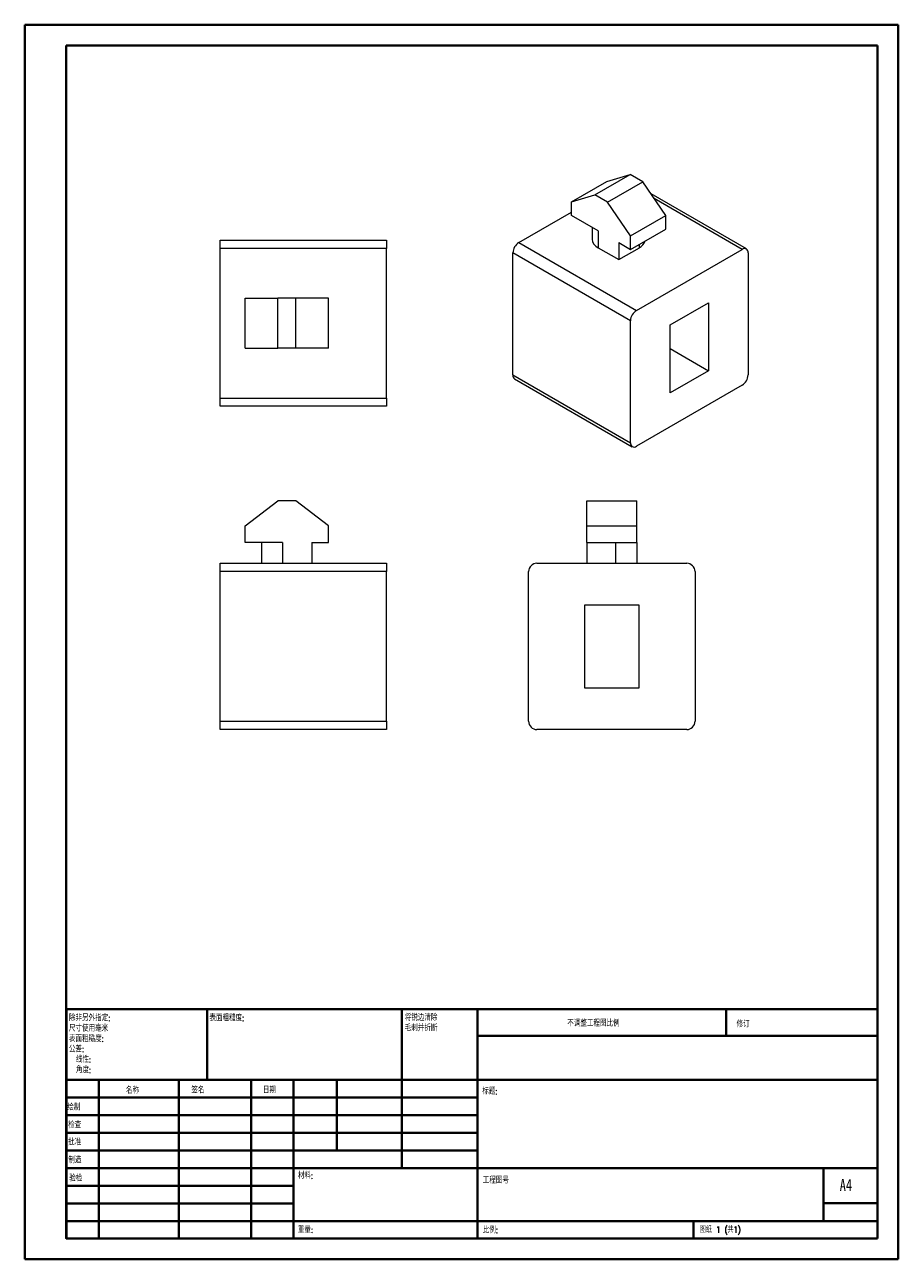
# Model space of a CAD drawing. Header units: millimetres. Extents: x 0 to 210, y 0 to 297.
import ezdxf

# ---------------------------------------------------------------- set-up
doc = ezdxf.new("R2010")
doc.units = ezdxf.units.MM
doc.styles.add('SLDTEXTSTYLE0', font='TXT', dxfattribs={"width": 0.75, "bigfont": 'bigfont'})
doc.styles.add('SLDTEXTSTYLE1', font='TXT', dxfattribs={"width": 0.75})
doc.styles.add('SLDTEXTSTYLE2', font='TXT', dxfattribs={"width": 0.694444, "bigfont": 'bigfont'})

# ---------------------------------------------------------------- blocks, each defined once
blk = doc.blocks.new('SW_NOTE_0')
at = {"color": 0, "linetype": 'Continuous', "lineweight": 0, "char_height": 1.5, "attachment_point": 1, "style": 'SLDTEXTSTYLE0'}
for s, insert in [('\\M+18FAB锐边\\M+190B4\\M+18F9C', (0, 1.93)), ('\\M+196D1\\M+18E68\\M+19BF3\\M+190DC\\M+19266', (0, -0.57))]:
    blk.add_mtext(s, dxfattribs=dict(at, insert=insert))
blk = doc.blocks.new('SW_NOTE_1')
at = {"color": 0, "linetype": 'Continuous', "lineweight": 0, "char_height": 1.5, "attachment_point": 1, "style": 'SLDTEXTSTYLE0'}
for s, insert in [('\\M+18F9C\\M+194F1另\\M+18A4F\\M+18E77\\M+192E8:', (0, 1.93)), ('\\M+18EDA\\M+190A1\\M+18E67\\M+19770\\M+19F7C\\M+195C4', (0, -0.57)), ('\\M+1955C\\M+196CA\\M+19165糙\\M+19378:', (0, -3.07)), ('\\M+18CF6\\M+18DB7:', (0, -5.57)), ('线\\M+190AB:', (1.69, -8.07)), ('\\M+18A70\\M+19378:', (1.69, -10.57))]:
    blk.add_mtext(s, dxfattribs=dict(at, insert=insert))

msp = doc.modelspace()

# ---------------------------------------------------------------- linework, layer by layer
at = {"color": 7, "linetype": 'Continuous', "lineweight": 40}
for p, q in [((0.08, 0.21), (0.08, 297.21)), ((0.08, 297.21), (210.08, 297.21)), ((210.08, 0.21), (210.08, 297.21)), ((210.08, 292.21), (210.08, 297.21)), ((10.08, 292.21), (205.08, 292.21)), ((10.08, 5.21), (10.08, 292.21)), ((205.08, 5.21), (205.08, 292.21)), ((10.11, 60.37), (205.08, 60.37)), ((10.11, 60.37), (10.11, 5.12)), ((43.91, 43.37), (43.91, 60.37)), ((90.71, 60.37), (90.71, 22.12)), ((108.91, 60.37), (108.91, 5.12)), ((168.68, 54.09), (168.68, 60.46)), ((205.08, 54), (108.91, 54)), ((205.08, 43.37), (10.11, 43.37)), ((17.91, 43.37), (17.91, 5.12)), ((37.1, 43.37), (37.1, 5.12)), ((54.51, 43.37), (54.51, 5.12)), ((64.71, 5.12), (64.71, 43.37)), ((75.11, 26.37), (75.11, 43.37)), ((108.91, 39.12), (10.11, 39.12)), ((108.91, 34.87), (10.11, 34.87)), ((108.91, 30.62), (10.11, 30.62)), ((108.91, 26.37), (10.11, 26.37)), ((64.71, 22.12), (10.11, 22.12)), ((64.71, 22.12), (205.08, 22.12)), ((192.08, 9.46), (192.08, 22.21)), ((64.71, 17.87), (10.11, 17.87)), ((64.71, 13.62), (10.11, 13.62)), ((205.08, 13.71), (192.08, 13.71)), ((10.11, 9.37), (205.08, 9.37)), ((160.88, 5.21), (160.88, 9.46)), ((10.08, 5.21), (205.08, 5.21)), ((205.08, 5.21), (180.99, 5.21)), ((0.08, 0.21), (210.08, 0.21))]:
    msp.add_line(p, q, dxfattribs=at)
at = {"color": 7, "linetype": 'Continuous', "lineweight": 15}
for p, q in [((131.56, 254.59), (140.05, 259.49)), ((137.12, 256.28), (145.6, 261.18)), ((140.05, 259.49), (145.6, 261.18)), ((140.15, 254.53), (148.64, 259.43)), ((148.64, 259.43), (145.6, 261.18)), ((154.19, 251.32), (148.64, 259.43)), ((131.56, 254.59), (137.12, 256.28)), ((140.15, 254.53), (137.12, 256.28)), ((173.58, 243.26), (150.65, 256.49)), ((131.56, 251.32), (131.56, 254.59)), ((145.71, 246.43), (140.15, 254.53)), ((118.84, 244.79), (131.56, 252.14)), ((137.93, 247.65), (131.56, 251.32)), ((145.71, 246.43), (154.19, 251.32)), ((154.19, 248.06), (154.19, 251.32)), ((136.46, 248.5), (136.46, 245.61)), ((137.93, 247.65), (137.93, 243.57)), ((145.71, 243.16), (154.19, 248.06)), ((47.08, 245.41), (87.08, 245.41)), ((47.08, 243.41), (47.08, 245.41)), ((87.08, 245.41), (87.08, 243.41)), ((118.84, 244.79), (147.12, 228.46)), ((137.93, 243.57), (142.88, 240.71)), ((142.88, 244.79), (145.71, 243.16)), ((142.88, 244.79), (142.88, 240.71)), ((142.88, 240.71), (147.83, 243.57)), ((145.71, 243.16), (145.71, 246.43)), ((87.08, 243.41), (47.08, 243.41)), ((47.08, 207.41), (47.08, 243.41)), ((87.08, 207.41), (87.08, 243.41)), ((145.71, 226.01), (117.42, 242.34)), ((117.42, 212.95), (117.42, 242.34)), ((147.12, 228.46), (172.58, 243.16)), ((173.99, 242.34), (173.99, 212.95)), ((53.08, 219.41), (53.08, 231.41)), ((53.08, 231.41), (60.94, 231.41)), ((60.94, 219.41), (60.94, 231.41)), ((65.22, 231.41), (60.94, 231.41)), ((65.22, 219.41), (65.22, 231.41)), ((73.08, 231.41), (65.22, 231.41)), ((73.08, 219.41), (73.08, 231.41)), ((155.25, 224.99), (164.44, 230.3)), ((164.44, 230.3), (164.44, 213.97)), ((145.71, 196.62), (145.71, 226.01)), ((155.25, 208.66), (155.25, 224.99)), ((53.08, 219.41), (60.94, 219.41)), ((65.22, 219.41), (60.94, 219.41)), ((73.08, 219.41), (65.22, 219.41)), ((155.25, 219.28), (164.44, 213.97)), ((164.44, 213.97), (155.25, 208.66)), ((117.42, 212.95), (145.71, 196.62)), ((117.84, 212.03), (146.12, 195.7)), ((172.58, 210.5), (147.12, 195.8)), ((47.08, 207.41), (87.08, 207.41)), ((47.08, 205.41), (47.08, 207.41)), ((87.08, 205.41), (47.08, 205.41)), ((87.08, 207.41), (87.08, 205.41)), ((53.08, 176.64), (60.94, 182.64)), ((65.22, 182.64), (60.94, 182.64)), ((73.08, 176.64), (65.22, 182.64)), ((135.21, 182.64), (147.21, 182.64)), ((135.21, 176.64), (135.21, 182.64)), ((147.21, 176.64), (147.21, 182.64)), ((53.08, 172.64), (53.08, 176.64)), ((73.08, 172.64), (73.08, 176.64)), ((135.21, 176.64), (147.21, 176.64)), ((135.21, 172.64), (135.21, 176.64)), ((147.21, 172.64), (147.21, 176.64)), ((62.08, 172.64), (53.08, 172.64)), ((57.08, 167.64), (57.08, 172.64)), ((62.08, 172.64), (62.08, 167.64)), ((69.08, 172.64), (73.08, 172.64)), ((69.08, 172.64), (69.08, 167.64)), ((135.21, 172.64), (147.21, 172.64)), ((135.21, 172.64), (135.21, 167.64)), ((142.21, 167.64), (142.21, 172.64)), ((147.21, 172.64), (147.21, 167.64)), ((47.08, 167.64), (87.08, 167.64)), ((47.08, 165.64), (47.08, 167.64)), ((87.08, 167.64), (87.08, 165.64)), ((123.21, 167.64), (159.21, 167.64)), ((47.08, 129.64), (47.08, 165.64)), ((87.08, 165.64), (47.08, 165.64)), ((87.08, 129.64), (87.08, 165.64)), ((121.21, 129.64), (121.21, 165.64)), ((161.21, 165.64), (161.21, 129.64)), ((134.71, 157.64), (147.71, 157.64)), ((134.71, 137.64), (134.71, 157.64)), ((147.71, 157.64), (147.71, 137.64)), ((147.71, 137.64), (134.71, 137.64)), ((47.08, 129.64), (87.08, 129.64)), ((47.08, 127.64), (47.08, 129.64)), ((87.08, 129.64), (87.08, 127.64)), ((87.08, 127.64), (47.08, 127.64)), ((159.21, 127.64), (123.21, 127.64))]:
    msp.add_line(p, q, dxfattribs=at)
at = {"color": 8, "linetype": 'Continuous', "lineweight": 15}
for p, q in [((172.58, 243.16), (151.42, 255.37)), ((147.83, 243.57), (147.83, 244.38))]:
    msp.add_line(p, q, dxfattribs=at)
at = {"color": 7, "linetype": 'Continuous', "lineweight": 15}
for centre, radius, start, end in [((120.48, 242.21), 3.06, 122.4763, 177.5237), ((138.94, 245.84), 2.49, 185.3293, 245.9908), ((146.58, 246.08), 2.8, 296.444, 341.7822), ((173.12, 242.47), 0.877, 351.3147, 128.6746), ((148.76, 225.88), 3.06, 122.4764, 177.5236), ((118.42, 212.85), 1, 174.3376, 234.3502), ((170.93, 213.08), 3.06, 302.4764, 357.5236), ((146.57, 196.49), 0.877, 171.3147, 308.6746), ((123.21, 165.64), 2, 90, 180), ((159.21, 165.64), 2, 0, 90), ((123.21, 129.64), 2, 180, 270), ((159.21, 129.64), 2, 270, 0)]:
    msp.add_arc(centre, radius, start, end, dxfattribs=at)

# ---------------------------------------------------------------- block references
at = {"color": 7, "linetype": 'Continuous', "lineweight": 0}
for name, p in [('SW_NOTE_1', (10.7, 57.11)), ('SW_NOTE_0', (91.42, 57.19))]:
    msp.add_blockref(name, p, dxfattribs=at)

# ---------------------------------------------------------------- texts
at = {"color": 7, "linetype": 'Continuous', "lineweight": 0, "attachment_point": 1}
for s, insert, char_height, style in [('\\M+1955C\\M+196CA\\M+19165糙\\M+19378:', (44.48, 59.04), 1.5, 'SLDTEXTSTYLE0'), ('\\M+19573调\\M+190AE\\M+18D48\\M+192F6图\\M+194E4\\M+197E1', (130.49, 57.75), 1.5, 'SLDTEXTSTYLE0'), ('\\M+18F43订', (171.21, 57.55), 1.5, 'SLDTEXTSTYLE0'), ('\\M+196BC\\M+18FCC', (24.43, 41.62), 1.5, 'SLDTEXTSTYLE0'), ('签\\M+196BC', (40.14, 41.68), 1.5, 'SLDTEXTSTYLE0'), ('\\M+193FA\\M+18AFA', (57.33, 41.7), 1.5, 'SLDTEXTSTYLE0'), ('标题:', (110.07, 41.4), 1.5, 'SLDTEXTSTYLE0'), ('绘\\M+190A7', (10.32, 37.55), 1.5, 'SLDTEXTSTYLE0'), ('检查', (10.52, 33.28), 1.5, 'SLDTEXTSTYLE0'), ('\\M+194E1\\M+18F79', (10.51, 29.19), 1.5, 'SLDTEXTSTYLE0'), ('\\M+190A7\\M+191A2', (10.57, 24.85), 1.5, 'SLDTEXTSTYLE0'), ('\\M+18DDE\\M+197BF:', (65.76, 21.11), 1.5, 'SLDTEXTSTYLE0'), ('验检', (10.78, 20.47), 1.5, 'SLDTEXTSTYLE0'), ('\\M+18D48\\M+192F6图\\M+18D86', (110.18, 19.99), 1.5, 'SLDTEXTSTYLE0'), ('A4', (196, 19.52), 2.91, 'SLDTEXTSTYLE1'), ('\\M+18F64\\M+197CA:', (65.73, 8.07), 1.4986, 'SLDTEXTSTYLE0'), ('\\M+194E4\\M+197E1:', (110.18, 8.02), 1.5, 'SLDTEXTSTYLE0'), ('图纸 1 (\\M+18BA41)', (162.36, 8.11), 1.5, 'SLDTEXTSTYLE2')]:
    msp.add_mtext(s, dxfattribs=dict(at, insert=insert, char_height=char_height, style=style))

doc.saveas('drawing.dxf')
